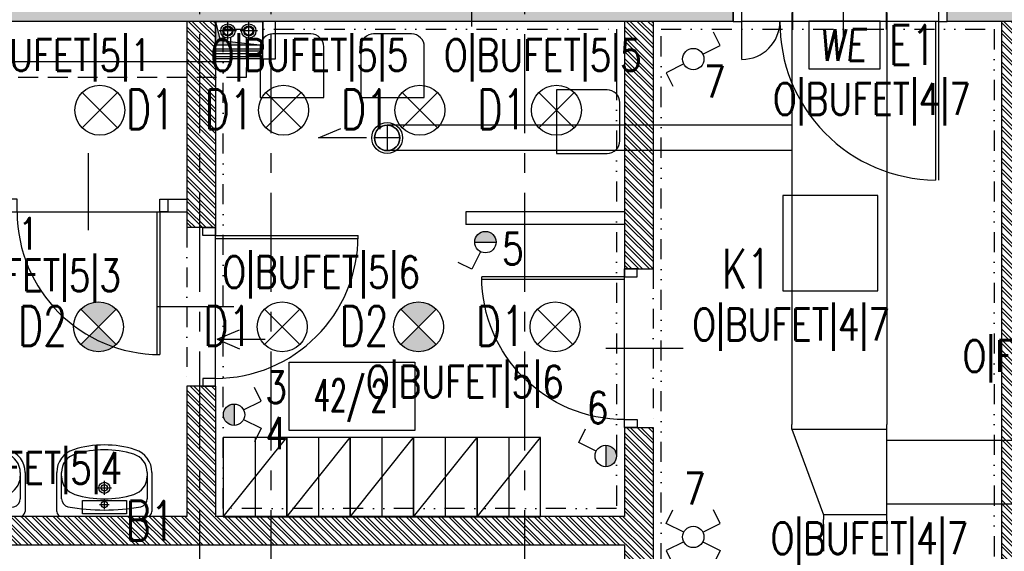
# Model space of a CAD drawing. Extents: x 41755 to 123924, y -112333 to 86187.
# Tile 194 of 256: x 100643 to 101263, y -8005 to -7670. Entities that reach past the tile are written whole.
import ezdxf
from ezdxf.enums import TextEntityAlignment as Align

# ---------------------------------------------------------------- set-up
doc = ezdxf.new("R2010")
doc.units = 0
doc.header["$LTSCALE"] = 50
for name, pattern in [('CENTER', [2, 1.25, -0.25, 0.25, -0.25]), ('DASHDOT', [1, 0.5, -0.25, 0, -0.25]), ('DASHED', [0.75, 0.5, -0.25]), ('DASHED2', [0.375, 0.25, -0.125]), ('DIVIDE', [31.75, 12.7, -6.35, 0, -6.35, 0, -6.35])]:
    doc.linetypes.add(name, pattern=pattern)
doc.layers.get('0').update_dxf_attribs({"color": 101, "linetype": 'CONTINUOUS'})
for name, color, linetype in [('Drz---drzwi', 5, 'CONTINUOUS'), ('E-90', 6, 'CONTINUOUS'), ('E35', 6, 'CONTINUOUS'), ('E50', 3, 'CONTINUOUS'), ('Ins-co', 2, 'CONTINUOUS'), ('Ins-went', 141, 'CONTINUOUS'), ('Opis-pom', 6, 'CONTINUOUS'), ('Opis_pom_ramka', 6, 'CONTINUOUS'), ('Os-osie glowne', 1, 'CENTER'), ('Sc-beton', 7, 'CONTINUOUS'), ('Sc-beton-hatch', 86, 'CONTINUOUS'), ('Sc-cegla pustak', 42, 'CONTINUOUS'), ('Sc-cegla pustak-hatch', 8, 'CONTINUOUS'), ('Sc-gk', 120, 'CONTINUOUS'), ('Sc-nadproza kon', 5, 'DASHED2'), ('Sc-silikat', 61, 'CONTINUOUS'), ('Suf-widok', 8, 'CONTINUOUS'), ('W-otwor-strop', 1, 'CONTINUOUS'), ('Wyp-meble', 155, 'CONTINUOUS'), ('Wyp-sanitar', 131, 'CONTINUOUS')]:
    doc.layers.add(name, color=color, linetype=linetype)
doc.styles.add('KA wymiar', font='romans.shx', dxfattribs={"width": 0.6})
doc.styles.add('ROMANS', font='romans', dxfattribs={"width": 0.85})
doc.linetypes.add('BATTING', pattern='A,0.0001,-0.1,[134,ltypeshp.shx,S=0.1,R=0,X=-0.1,Y=0],-0.2,[134,ltypeshp.shx,S=0.1,R=180,X=0.1,Y=0],-0.1', length=0.4001)

# ---------------------------------------------------------------- blocks, each defined once
blk = doc.blocks.new('_0630_drzwi 120 10')
at = {"ltscale": 7}
for p, q in [((5.5, 5), (5.5, 105)), ((7.5, 5), (7.5, 105)), ((65.5, 18), (65.5, -39))]:
    blk.add_line(p, q, dxfattribs=at)
for points in [[(129.5, 29), (129.5, 5)], [(5.5, 5), (129.5, 5)]]:
    blk.add_lwpolyline(points, dxfattribs=at)
for points in [[(0, -5), (5.5, -5), (5.5, 5), (0, 5)], [(129.5, -5), (135, -5), (135, 5), (129.5, 5)]]:
    blk.add_lwpolyline(points, close=True, dxfattribs=at)
for centre, radius, start, end in [((6.5, 6), 99.01, 359.42127, 89.42127), ((129.5, 5), 24, 90, 180)]:
    blk.add_arc(centre, radius, start, end, dxfattribs=at)
blk = doc.blocks.new('umywalka_60x45')
at = {"ltscale": 25}
for p, q in [((-27, 0), (27, 0)), ((-30, -27.72), (-30, -3)), ((0, -4.5), (0, -10.5)), ((30, -3), (30, -27.72)), ((-27, -27.72), (-27, -11.03)), ((3, -7.5), (-3, -7.5)), ((27, -11.03), (27, -27.72)), ((4.5, -18), (-4.5, -18)), ((0, -13.5), (0, -22.5))]:
    blk.add_line(p, q, dxfattribs=at)
for centre, radius in [((0, -7.5), 2), ((0, -18), 3.5), ((0, -18), 2)]:
    blk.add_circle(centre, radius, dxfattribs=at)
for centre, radius, start, end in [((27, -3), 3, 0, 90), ((-27, -3), 3, 90, 180), ((-22, -11.03), 5, 100.52627, 180), ((0, -129.43), 125.43, 79.47373, 100.52627), ((22, -11.03), 5, 0, 79.47373), ((0, -73.4), 62.4, 72.6871, 107.3129), ((-15, -25.28), 12, 107.3129, 180), ((15, -25.28), 12, 0, 72.6871), ((-15, -27.72), 15, 180, 252.6871), ((-15, -27.72), 12, 180, 252.6871), ((15, -27.72), 12, 287.3129, 0), ((15, -27.72), 15, 287.3129, 0), ((0, 20.4), 65.4, 252.6871, 287.3129), ((0, 20.4), 62.4, 252.6871, 287.3129)]:
    blk.add_arc(centre, radius, start, end, dxfattribs=at)
blk = doc.blocks.new('_0630_DRZWI_90')
at = {"ltscale": 7}
for p, q in [((5, 8), (5, 98)), ((6.8, 8), (6.8, 97.98))]:
    blk.add_line(p, q, dxfattribs=at)
at = {"ltscale": 25}
for p, q in [((50, 19.7), (50, -28.9)), ((5, 8), (0, 8)), ((0, 8), (5, 8)), ((0, 0), (0, 8)), ((95, 8), (5, 8)), ((5, 8), (5, 0)), ((95, 8), (95, 0)), ((100, 8), (95, 8)), ((100, 0), (100, 8)), ((5, 0), (0, 0)), ((5, 0), (0, 0)), ((95, 0), (100, 0)), ((95, 0), (100, 0))]:
    blk.add_line(p, q, dxfattribs=at)
at = {"ltscale": 7}
blk.add_arc((5, 8), 90, 0, 90, dxfattribs=at)
blk = doc.blocks.new('_opis_pom_metka')
at = {"layer": 'Opis_pom_ramka'}
blk.add_lwpolyline([(-33.13, 0), (32.87, 0), (32.87, -36), (-33.13, -36)], close=True, dxfattribs=at)
at = {"style": 'KA wymiar', "width": 0.6}
blk.add_attdef('KO/', text='', height=16.8, dxfattribs=at).set_placement((3.45, -25.87), align=Align.RIGHT)
blk.add_attdef('NR', (3.8, -26.16), '', height=16.8, dxfattribs=at)
blk = doc.blocks.new('_STRZAŁKA_WENT')
for q in [(-6.02, -14.01), (0, -30.24), (6.02, -14.01)]:
    blk.add_line((0, 0), q)
blk = doc.blocks.new('_dkjhsjhkfgh')
at = {"layer": 'Ins-went', "ltscale": 2}
for p, q in [((1338.89, 2799.05), (1338.89, 2759.95)), ((1397.99, 2799.05), (1397.99, 2759.95)), ((1338.44, 2770.5), (1338.44, 2673.5)), ((1398.44, 2770.5), (1398.44, 2709.5)), ((1398.44, 2709.5), (1398.44, 2673.5)), ((1083.34, 2699.5), (1083.34, 2683.5)), ((1091.34, 2691.5), (1075.34, 2691.5)), ((1338.44, 2673.5), (1338.44, 2511)), ((1398.44, 2673.5), (1398.44, 2511)), ((1338.44, 2508), (1338.44, 2511)), ((1398.44, 2451), (1398.44, 2511)), ((1338.44, 2508), (1398.44, 2508)), ((1338.44, 2508), (1358.44, 2454)), ((1398.44, 2501), (1801.24, 2501)), ((1398.44, 2461), (1801.24, 2461)), ((1398.44, 2454), (1358.44, 2454)), ((1358.44, 2454), (1358.44, 2451)), ((1358.44, 2448), (1358.44, 2451)), ((1358.44, 2448), (1358.44, 2434)), ((1398.44, 2448), (1398.44, 2451)), ((1398.44, 2448), (1398.44, 2434)), ((1358.44, 2434), (1358.44, 2431)), ((1398.44, 2434), (1398.44, 2431))]:
    blk.add_line(p, q, dxfattribs=at)
blk.add_lwpolyline([(1070.34, 2691.5), (1040.11, 2691.5), (1054.12, 2697.52)], dxfattribs=at)
for radius in [9.75, 8]:
    blk.add_circle((1083.34, 2691.5), radius, dxfattribs=at)
for start, end in [(90, 270), (270, 90)]:
    blk.add_arc((1083.34, 2691.5), 8, start, end, dxfattribs=at)
for points in [[(1338.44, 2699.5), (1083.34, 2699.5)], [(1338.44, 2683.5), (1083.34, 2683.5)]]:
    blk.add_spline(points, degree=3, dxfattribs=at)
blk = doc.blocks.new('we')
at = {"layer": 'E35', "ltscale": 0.2}
blk.add_lwpolyline([(45, 30), (0, 30), (0, 0), (45, 0)], close=True, dxfattribs=at)
at = {"layer": 'E35', "ltscale": 0.2, "style": 'ROMANS', "oblique": 5, "width": 0.8}
blk.add_text('WE', height=20, dxfattribs=at).set_placement((21.44, 15), align=Align.MIDDLE_CENTER)

msp = doc.modelspace()

# ---------------------------------------------------------------- hatches: boundary and pattern name
at = {"layer": 'E35'}
for points in [[(100929.504, -7809.803), (100943.004, -7809.803, 1)], [(100771.026, -7918.573, 0.4142136), (100777.776, -7925.323), (100777.776, -7911.823, 0.4142136)], [(101012.156, -7937.823), (101012.156, -7951.323, 0.4142136), (101018.906, -7944.573, 0.4142136)]]:
    msp.add_hatch(color=256, dxfattribs=at).paths.add_polyline_path(points)
h = msp.add_hatch(color=256, dxfattribs=at)
edge = h.paths.add_edge_path()
edge.add_line((100692.299, -7863.176), (100681.162, -7874.313))
edge.add_ellipse((100692.299, -7863.176), major_axis=(11.137, 11.137), ratio=1, start_angle=180, end_angle=270)
edge.add_line((100703.436, -7874.313), (100692.299, -7863.176))
edge = h.paths.add_edge_path()
edge.add_line((100681.162, -7852.039), (100692.299, -7863.176))
edge.add_line((100692.299, -7863.176), (100703.436, -7852.039))
edge.add_ellipse((100692.299, -7863.176), major_axis=(11.137, 11.137), ratio=1, start_angle=360, end_angle=450)
h = msp.add_hatch(color=256, dxfattribs=at)
edge = h.paths.add_edge_path()
edge.add_line((100894.133, -7863.176), (100882.996, -7874.313))
edge.add_ellipse((100894.133, -7863.176), major_axis=(11.137, 11.137), ratio=1, start_angle=180, end_angle=270)
edge.add_line((100905.27, -7874.313), (100894.133, -7863.176))
edge = h.paths.add_edge_path()
edge.add_line((100882.996, -7852.039), (100894.133, -7863.176))
edge.add_line((100894.133, -7863.176), (100905.27, -7852.039))
edge.add_ellipse((100894.133, -7863.176), major_axis=(11.137, 11.137), ratio=1, start_angle=360, end_angle=450)
at = {"layer": 'Sc-beton-hatch'}
h = msp.add_hatch(dxfattribs=at)
h.set_pattern_fill('ANSI33', color=256, style=0)
h.set_pattern_definition([(45, (48983.4185, 565.478), (-4.49012806, 4.49012806), []), (45, (48987.9087, 565.478), (-4.49012806, 4.49012806), [3.175, -1.5875])])
h.paths.add_polyline_path([(102400.966, -5400.641), (102380.966, -5400.641), (102380.966, -5500.641), (102330.966, -5500.641), (102330.966, -5520.641), (102380.966, -5520.641), (102380.966, -5973.641), (102400.966, -5973.641)])
h.paths.add_polyline_path([(101710.966, -5330.585), (101710.966, -5560.641), (101730.966, -5560.641), (101730.966, -5520.641), (101770.966, -5520.641), (101770.966, -5500.641), (101730.966, -5500.641), (101730.966, -5327.797, 0.0068353), (101990.084, -5287.78), (101987.07, -5268.006, -0.0084051), (101668.963, -5316.121), (101671.621, -5335.944, 0.0010351)])
h.paths.add_polyline_path([(101738.466, -5895.641), (101703.466, -5895.641), (101703.466, -5930.641), (101738.466, -5930.641)])
h.paths.add_polyline_path([(101695.966, -6277.641), (101730.966, -6277.641), (101730.966, -6242.641), (101695.966, -6242.641)])
h.paths.add_polyline_path([(102400.966, -6108.641), (102380.966, -6108.641), (102380.966, -6330.641), (102400.966, -6330.641)])
h.paths.add_polyline_path([(100985.966, -5895.641), (100950.966, -5895.641), (100950.966, -5930.641), (100985.966, -5930.641)], flags=17)
h.paths.add_polyline_path([(100765.966, -5910.641), (100765.966, -5413.927, 0.0063955), (101010.966, -5401.354), (101009.686, -5381.395, -0.0079596), (100705.366, -5396.058), (100706.01, -5416.048, 0.0010422), (100745.966, -5414.677), (100745.966, -6082.641), (100765.966, -6082.641), (100765.966, -5930.641), (100798.966, -5930.641), (100798.966, -5930.637), (100798.966, -5910.641)])
h.paths.add_polyline_path([(100310.966, -6262.641), (100410.966, -6262.641), (100410.966, -6460.641), (100430.966, -6460.641), (100430.966, -6262.641), (100765.966, -6262.641), (100765.966, -6237.641), (100745.966, -6237.641), (100745.966, -6242.641), (100330.966, -6242.641), (100330.966, -5420.801, 0.0010428), (100370.966, -5420.993), (100371.02, -5400.99, -0.0015651), (100310.966, -5400.641)])
h.paths.add_polyline_path([(100970.966, -6242.641), (100950.966, -6242.641), (100950.966, -6900.641), (100927.966, -6900.641), (100927.966, -6920.641), (100950.966, -6920.641), (100950.966, -7503.141), (100970.966, -7503.141), (100970.966, -6920.641), (101261.966, -6920.641), (101261.966, -7235.641), (101281.966, -7235.641), (101334.966, -7235.641), (101334.966, -7215.641), (101281.966, -7215.641), (101281.966, -6900.641), (100970.966, -6900.641)])
h.paths.add_polyline_path([(100410.966, -6710.641), (100430.966, -6710.641), (100430.966, -6610.641), (100410.966, -6610.641)])
h.paths.add_polyline_path([(100410.966, -6960.641), (100430.966, -6960.641), (100430.966, -6920.641), (100470.966, -6920.641), (100470.966, -6900.641), (100430.966, -6900.641), (100430.966, -6860.641), (100410.966, -6860.641)])
h.paths.add_polyline_path([(100790.966, -6920.641), (100790.966, -6900.641), (100725.966, -6900.641), (100725.966, -6920.641)])
h.paths.add_polyline_path([(101334.966, -6920.641), (101334.966, -6900.641), (101281.966, -6900.641), (101281.966, -6920.641)], flags=17)
h.paths.add_polyline_path([(101556.966, -6920.641), (101556.966, -6900.641), (101468.966, -6900.641), (101468.966, -6920.641)])
h.paths.add_polyline_path([(101710.966, -6900.641), (101690.966, -6900.641), (101690.966, -6920.641), (101710.966, -6920.641)])
h.paths.add_polyline_path([(101730.966, -6900.641), (101710.966, -6900.641), (101710.966, -6920.641), (101710.966, -7215.641), (101690.966, -7215.641), (101690.966, -7235.641), (101730.966, -7235.641)])
h.paths.add_polyline_path([(101488.966, -7215.641), (101468.966, -7215.641), (101468.966, -7235.641), (101556.966, -7235.641), (101556.966, -7215.641), (101503.966, -7215.641), (101503.966, -6920.641), (101488.966, -6920.641)])
h.paths.add_polyline_path([(102400.966, -6750.641), (102380.966, -6750.641), (102380.966, -7100.641), (102400.966, -7100.641)])
h.paths.add_polyline_path([(102400.966, -7200.641), (102380.966, -7200.641), (102380.966, -7465.641), (102400.966, -7465.641)])
h.paths.add_polyline_path([(102380.966, -7650.641), (102332.966, -7650.641), (102332.966, -7670.641), (102380.966, -7670.641), (102380.966, -8275.641), (102400.966, -8275.641), (102400.966, -7615.641), (102380.966, -7615.641)])
h.paths.add_polyline_path([(102133.966, -7650.641), (102133.966, -7670.641), (102227.966, -7670.641), (102227.966, -7650.641)])
h.paths.add_polyline_path([(101905.966, -7650.641), (101905.966, -7670.641), (102008.966, -7670.641), (102008.966, -7650.641)])
h.paths.add_polyline_path([(101710.966, -7670.641), (101710.966, -8400.641), (101685.966, -8400.641), (101685.966, -8420.641), (101730.966, -8420.641), (101730.966, -7670.641), (101770.966, -7670.641), (101770.966, -7650.641), (101227.466, -7650.641), (101227.466, -7670.641)])
h.paths.add_polyline_path([(100950.966, -7650.641), (100430.966, -7650.641), (100430.966, -7590.641), (100410.966, -7590.641), (100410.966, -7670.641), (100745.966, -7670.641), (101092.466, -7670.641), (101092.466, -7650.641), (100970.966, -7650.641), (100970.966, -7603.141), (100950.966, -7603.141)])
h.paths.add_polyline_path([(100410.966, -7440.641), (100430.966, -7440.641), (100430.966, -7397.641), (100410.966, -7397.641)])
h.paths.add_polyline_path([(100430.966, -7110.641), (100410.966, -7110.641), (100410.966, -7307.641), (100430.966, -7307.641)])
h.paths.add_polyline_path([(100745.966, -8420.641), (100765.966, -8420.641), (100765.966, -8400.641), (100410.966, -8400.641), (100410.966, -8420.641)])
h.paths.add_polyline_path([(100765.966, -8420.641), (100785.966, -8420.641), (100785.966, -8400.641), (100765.966, -8400.641)])
h.paths.add_polyline_path([(100785.966, -8400.641), (100785.966, -8420.641), (101097.466, -8420.641), (101097.466, -8400.641)])
h.paths.add_polyline_path([(101322.966, -8420.641), (101322.966, -8400.641), (101227.466, -8400.641), (101227.466, -8420.641)], flags=17)
h.paths.add_polyline_path([(101432.966, -8400.641), (101432.966, -8420.641), (101575.966, -8420.641), (101575.966, -8400.641)])
h.paths.add_polyline_path([(101950.966, -8400.641), (101950.966, -8420.641), (102028.966, -8420.641), (102028.966, -8400.641)])
h.paths.add_polyline_path([(102138.966, -8400.641), (102138.966, -8420.641), (102380.966, -8420.641), (102380.966, -8445.641), (102400.966, -8445.641), (102400.966, -8375.641), (102380.966, -8375.641), (102380.966, -8400.641)])
h.paths.add_polyline_path([(102380.966, -8568.641), (102345.966, -8568.641), (102345.966, -8875.141), (102365.966, -8875.141), (102365.966, -8588.641), (102400.966, -8588.641), (102400.966, -8545.641), (102380.966, -8545.641)])
h.paths.add_polyline_path([(102365.966, -8995.141), (102345.966, -8995.141), (102345.966, -9050.641), (101950.966, -9050.641), (101950.966, -9075.641), (102345.966, -9075.641), (102345.966, -9105.641), (102365.966, -9105.641), (102365.966, -9075.641)])
h.paths.add_polyline_path([(102400.966, -9290.641), (102365.966, -9290.641), (102365.966, -9255.641), (102345.966, -9255.641), (102345.966, -9310.641), (102380.966, -9310.641), (102380.966, -9718.141), (102380.966, -9900.641), (101730.966, -9900.641), (101730.966, -9855.641), (101710.966, -9855.641), (101710.966, -9920.641), (102380.966, -9920.641), (102380.966, -10349.912), (102380.966, -10410.641), (102400.966, -10410.641), (102400.966, -10010.641), (102400.966, -9838.141)])
h.paths.add_polyline_path([(101730.966, -9529.641), (101710.966, -9529.641), (101710.966, -9725.641), (101730.966, -9725.641)], flags=17)
h.paths.add_polyline_path([(101710.966, -9419.641), (101730.966, -9419.641), (101730.966, -8640.641), (101710.966, -8640.641), (101710.966, -9050.641), (101414.966, -9050.641), (101414.966, -9075.641), (101710.966, -9075.641)])
h.paths.add_polyline_path([(101263.966, -9050.641), (101263.966, -9075.641), (101304.966, -9075.641), (101304.966, -9050.641)])
h.paths.add_polyline_path([(101041.966, -9075.641), (101041.966, -9050.641), (100925.966, -9050.641), (100925.966, -9075.641)])
h.paths.add_polyline_path([(100825.966, -9075.641), (100825.966, -9050.641), (100530.966, -9050.641), (100530.966, -9035.641), (100510.966, -9035.641), (100510.966, -9050.641), (100270.966, -9050.641), (100270.966, -9075.641), (100510.966, -9075.641), (100510.966, -9471.141), (100530.966, -9471.141), (100530.966, -9075.641)])
h.paths.add_polyline_path([(100530.966, -8906.641), (100510.966, -8906.641), (100510.966, -8938.641), (100530.966, -8938.641)])
h.paths.add_polyline_path([(100220.966, -9075.641), (100220.966, -9050.641), (100170.966, -9050.641), (100170.966, -9075.641)])
h.paths.add_polyline_path([(100120.966, -9075.641), (100120.966, -9050.641), (100070.966, -9050.641), (100070.966, -9075.641)])
h.paths.add_polyline_path([(100020.966, -9075.641), (100020.966, -9050.641), (99970.966, -9050.641), (99970.966, -9075.641)])
h.paths.add_polyline_path([(99920.966, -9075.641), (99920.966, -9050.641), (99880.966, -9050.641), (99880.966, -9957.641), (99980.966, -9957.641), (99980.966, -9972.641), (100000.966, -9972.641), (100000.966, -9937.641), (99900.966, -9937.641), (99900.966, -9075.641)])
h.paths.add_polyline_path([(101041.966, -9396.641), (101041.966, -9378.641), (100927.966, -9378.641), (100927.966, -9396.641)])
h.paths.add_polyline_path([(100510.966, -9725.641), (100530.966, -9725.641), (100530.966, -9571.141), (100510.966, -9571.141)])
h.paths.add_polyline_path([(100000.966, -10090.641), (100000.966, -10072.641), (99980.966, -10072.641), (99980.966, -10090.641), (99780.966, -10090.641), (99780.966, -10445.641), (100510.966, -10445.641), (100510.966, -10485.641), (100530.966, -10485.641), (100530.966, -10445.641), (100580.966, -10445.641), (100580.966, -10425.641), (100530.966, -10425.641), (100530.966, -10270.641), (100510.966, -10270.641), (100510.966, -10425.641), (99800.966, -10425.641), (99800.966, -10110.641), (100510.966, -10110.641), (100510.966, -10120.641), (100530.966, -10120.641), (100530.966, -9855.641), (100510.966, -9855.641), (100510.966, -10090.641)])
h.paths.add_polyline_path([(100970.966, -9920.641), (101087.466, -9920.641), (101087.466, -9900.641), (100750.966, -9900.641), (100750.966, -9920.641), (100950.966, -9920.641), (100950.966, -10425.641), (100730.966, -10425.641), (100730.966, -10445.641), (100790.966, -10445.641), (100790.966, -10485.641), (100810.966, -10485.641), (100810.966, -10445.641), (101070.966, -10445.641), (101070.966, -10425.641), (100970.966, -10425.641)])
h.paths.add_polyline_path([(101197.466, -9900.641), (101197.466, -9920.641), (101261.966, -9920.641), (101261.966, -10425.641), (101220.966, -10425.641), (101220.966, -10445.641), (101802.966, -10445.641), (101802.966, -10425.641), (101281.966, -10425.641), (101281.966, -9900.641)])
h.paths.add_polyline_path([(102365.966, -10445.641), (102365.966, -10425.641), (102320.966, -10425.641), (102320.966, -10445.641)])
h.paths.add_polyline_path([(102383.466, -10428.141), (102365.966, -10445.641), (102400.966, -10445.641)])
h.paths.add_polyline_path([(102365.966, -10410.641), (102365.966, -10445.641), (102383.466, -10428.141)])
h.paths.add_polyline_path([(102365.966, -10410.641), (102383.466, -10428.141), (102400.966, -10410.641)])
h.paths.add_polyline_path([(102400.966, -10410.641), (102383.466, -10428.141), (102400.966, -10445.641)])
at = {"layer": 'Sc-cegla pustak-hatch'}
h = msp.add_hatch(dxfattribs=at)
h.set_pattern_fill('ANSI32', color=256, scale=0.5, angle=90, style=0)
h.set_pattern_definition([(135, (48983.4185, 565.478), (-3.36759605, -3.36759605), []), (135, (48983.4185, 567.723), (-3.36759605, -3.36759605), [])])
h.paths.add_polyline_path([(101775.966, -6918.641), (101775.966, -6900.641), (101730.966, -6900.641), (101730.966, -6918.641)])
h.paths.add_polyline_path([(101950.966, -6918.641), (101950.966, -7430.641), (101968.966, -7430.641), (101968.966, -7403.641), (102042.966, -7403.641), (102050.966, -7403.641), (102050.966, -7411.641), (102042.966, -7411.641), (102042.966, -7430.641), (102068.766, -7430.641), (102068.766, -7412.641), (102060.966, -7412.641), (102060.966, -7385.641), (101968.966, -7385.641), (101968.966, -7036.641), (102033.966, -7036.641), (102033.966, -7018.641), (101968.966, -7018.641), (101968.966, -6900.641), (101905.966, -6900.641), (101905.966, -6918.641)])
h.paths.add_polyline_path([(102133.966, -7018.641), (102133.966, -7036.641), (102380.966, -7036.641), (102380.966, -7018.641)])
h.paths.add_polyline_path([(102380.966, -7430.641), (102380.966, -7412.641), (102168.766, -7412.641), (102168.766, -7430.641)])
h.paths.add_polyline_path([(101950.966, -7898.641), (101968.966, -7898.641), (101968.966, -7670.641), (101950.966, -7670.641)])
h.paths.add_polyline_path([(101078.966, -7412.641), (101078.966, -7144.641), (101060.966, -7144.641), (101060.966, -7430.641), (101261.966, -7430.641), (101261.966, -7473.141), (101279.966, -7473.141), (101279.966, -7402.641), (101261.966, -7402.641), (101261.966, -7412.641)])
h.paths.add_polyline_path([(101279.966, -7235.641), (101261.966, -7235.641), (101261.966, -7302.641), (101279.966, -7302.641)])
h.paths.add_polyline_path([(100885.966, -7412.641), (100885.966, -7430.641), (100950.966, -7430.641), (100950.966, -7412.641)])
h.paths.add_polyline_path([(100785.966, -7430.641), (100785.966, -7412.641), (100727.966, -7412.641), (100727.966, -7430.641)])
h.paths.add_polyline_path([(100637.966, -7430.641), (100637.966, -7412.641), (100430.966, -7412.641), (100430.966, -7430.641)])
h.paths.add_polyline_path([(100410.966, -7790.641), (100428.966, -7790.641), (100428.966, -7670.641), (100410.966, -7670.641)])
h.paths.add_polyline_path([(100410.966, -8005.641), (100428.966, -8005.641), (100428.966, -8000.641), (101023.966, -8000.641), (101023.966, -8064.641), (101041.966, -8064.641), (101041.966, -7926.641), (101023.966, -7926.641), (101023.966, -7982.641), (100765.966, -7982.641), (100765.966, -7900.641), (100747.966, -7900.641), (100747.966, -7982.641), (100428.966, -7982.641), (100428.966, -7940.641), (100410.966, -7940.641)])
h.paths.add_polyline_path([(100765.966, -7670.641), (100747.966, -7670.641), (100747.966, -7800.641), (100765.966, -7800.641)])
h.paths.add_polyline_path([(101041.966, -7670.641), (101023.966, -7670.641), (101023.966, -7826.641), (101041.966, -7826.641)])
h.paths.add_polyline_path([(101279.966, -7603.141), (101261.966, -7603.141), (101261.966, -7650.641), (101279.966, -7650.641)])
h.paths.add_polyline_path([(101279.966, -7670.641), (101261.966, -7670.641), (101261.966, -8400.641), (101279.966, -8400.641), (101279.966, -8004.641), (101575.966, -8004.641), (101575.966, -7986.641), (101279.966, -7986.641)])
h.paths.add_polyline_path([(101041.966, -8164.641), (101023.966, -8164.641), (101023.966, -8400.641), (101041.966, -8400.641)])
h.paths.add_polyline_path([(100428.966, -8155.641), (100410.966, -8155.641), (100410.966, -8220.641), (100428.966, -8220.641)])
h.paths.add_polyline_path([(100410.966, -8400.641), (100428.966, -8400.641), (100428.966, -8370.641), (100410.966, -8370.641)])
h.paths.add_polyline_path([(100428.966, -8435.641), (100428.966, -8420.641), (100410.966, -8420.641), (100410.966, -8435.641)])
h.paths.add_polyline_path([(100410.966, -8650.641), (100428.966, -8650.641), (100428.966, -8585.641), (100410.966, -8585.641)])
h.paths.add_polyline_path([(100410.966, -8924.641), (100510.966, -8924.641), (100510.966, -8906.641), (100428.966, -8906.641), (100428.966, -8800.641), (100410.966, -8800.641)])
h.paths.add_polyline_path([(100747.966, -8740.641), (100765.966, -8740.641), (100765.966, -8432.641), (100747.966, -8432.641)])
h.paths.add_polyline_path([(101023.966, -9050.641), (101041.966, -9050.641), (101041.966, -8895.641), (101023.966, -8895.641)])
h.paths.add_polyline_path([(101023.966, -8795.641), (101041.966, -8795.641), (101041.966, -8420.641), (101023.966, -8420.641)])
h.paths.add_polyline_path([(101710.966, -8004.641), (101710.966, -7986.641), (101685.966, -7986.641), (101685.966, -8004.641)])
h.paths.add_polyline_path([(101977.966, -8028.641), (101977.966, -8102.641), (101950.966, -8102.641), (101950.966, -8400.641), (101968.966, -8400.641), (101968.966, -8120.641), (102380.966, -8120.641), (102380.966, -8102.641), (101995.966, -8102.641), (101995.966, -8010.641), (101968.966, -8010.641), (101968.966, -7988.641), (101950.966, -7988.641), (101950.966, -8028.641)])
h.paths.add_polyline_path([(101968.966, -8658.641), (101968.966, -8420.641), (101950.966, -8420.641), (101950.966, -8640.641), (101905.966, -8640.641), (101905.966, -8658.641)])
h.paths.add_polyline_path([(101950.966, -8778.641), (101950.966, -8796.641), (102345.966, -8796.641), (102345.966, -8778.641)])
h.paths.add_polyline_path([(101657.966, -8640.641), (101657.966, -8658.641), (101695.966, -8658.641), (101710.966, -8658.641), (101710.966, -8640.641)])
h.paths.add_polyline_path([(101775.966, -8658.641), (101775.966, -8640.641), (101730.966, -8640.641), (101730.966, -8658.641)])
h.paths.add_polyline_path([(101547.966, -8658.641), (101547.966, -8640.641), (101465.966, -8640.641), (101465.966, -8595.641), (101447.966, -8595.641), (101447.966, -8640.641), (101432.966, -8640.641), (101432.966, -8658.641)])
h.paths.add_polyline_path([(101465.966, -8420.641), (101447.966, -8420.641), (101447.966, -8465.641), (101465.966, -8465.641)])
h.paths.add_polyline_path([(101263.966, -8640.641), (101263.966, -9050.641), (101281.966, -9050.641), (101281.966, -8658.641), (101322.966, -8658.641), (101322.966, -8640.641)])
h.paths.add_polyline_path([(100530.966, -9378.641), (100530.966, -9396.641), (100747.966, -9396.641), (100747.966, -9662.641), (100530.966, -9662.641), (100530.966, -9680.641), (101041.966, -9680.641), (101041.966, -9586.141), (101023.966, -9586.141), (101023.966, -9662.641), (100765.966, -9662.641), (100765.966, -9396.641), (100927.966, -9396.641), (100927.966, -9378.641)])
h.paths.add_polyline_path([(101041.966, -9396.641), (101023.966, -9396.641), (101023.966, -9486.141), (101041.966, -9486.141)], flags=17)
h.paths.add_polyline_path([(101041.966, -9075.641), (101023.966, -9075.641), (101023.966, -9378.641), (101041.966, -9378.641)])
h.paths.add_polyline_path([(101664.077, -9409.641), (101664.077, -9391.641), (101281.966, -9391.641), (101281.966, -9075.641), (101263.966, -9075.641), (101263.966, -9725.641), (101281.966, -9725.641), (101281.966, -9680.641), (101710.966, -9680.641), (101710.966, -9662.641), (101281.966, -9662.641), (101281.966, -9409.641)])
h.paths.add_polyline_path([(102345.966, -9310.641), (102345.966, -9292.641), (101950.966, -9292.641), (101950.966, -9310.641)])
h.paths.add_polyline_path([(101950.966, -9552.641), (101968.966, -9552.641), (101968.966, -9542.641), (102380.966, -9542.641), (102380.966, -9524.641), (101968.966, -9524.641), (101968.966, -9418.641), (101950.966, -9418.641)])
h.paths.add_polyline_path([(101968.966, -9672.641), (101968.966, -9662.641), (101950.966, -9662.641), (101950.966, -9790.641), (101968.966, -9790.641), (101968.966, -9690.641), (102118.966, -9690.641), (102118.966, -9900.641), (102136.966, -9900.641), (102136.966, -9672.641)])
h.paths.add_polyline_path([(101950.966, -9890.641), (101950.966, -9900.641), (101968.966, -9900.641), (101968.966, -9890.641)])
h.paths.add_polyline_path([(101263.966, -9900.641), (101281.966, -9900.641), (101281.966, -9855.641), (101263.966, -9855.641)])
h.paths.add_polyline_path([(100768.966, -10090.641), (100768.966, -10030.641), (100750.966, -10030.641), (100750.966, -10120.641), (100768.966, -10120.641), (100768.966, -10108.641), (100950.966, -10108.641), (100950.966, -10090.641)])
h.paths.add_polyline_path([(100768.966, -10220.641), (100750.966, -10220.641), (100750.966, -10425.641), (100768.966, -10425.641)])
h.paths.add_polyline_path([(100768.966, -9930.641), (100768.966, -9920.641), (100750.966, -9920.641), (100750.966, -9930.641)])
at = {"layer": 'W-otwor-strop'}
msp.add_hatch(color=256, dxfattribs=at).paths.add_polyline_path([(100795.966, -7685.641), (100765.966, -7685.641), (100765.966, -7670.641), (100768.966, -7682.641)])

# ---------------------------------------------------------------- linework, layer by layer
at = {"layer": 'E35'}
for p, q in [((101084.371, -7685.896), (101080.097, -7677.361)), ((101073.335, -7691.422), (101084.371, -7685.896)), ((101061.264, -7697.467), (101050.228, -7702.992)), ((101050.228, -7702.992), (101054.502, -7711.528)), ((100704.27, -7737.778), (100681.996, -7715.504)), ((100704.27, -7715.504), (100681.996, -7737.778)), ((100820.103, -7737.778), (100797.829, -7715.504)), ((100820.103, -7715.504), (100797.829, -7737.778)), ((100906.103, -7737.778), (100883.829, -7715.504)), ((100906.103, -7715.504), (100883.829, -7737.778)), ((100992.137, -7737.778), (100969.863, -7715.504)), ((100992.137, -7715.504), (100969.863, -7737.778)), ((100929.504, -7809.803), (100943.004, -7809.803)), ((100933.232, -7815.838), (100927.706, -7826.874)), ((100927.706, -7826.874), (100919.17, -7822.6)), ((100703.436, -7874.313), (100681.162, -7852.039)), ((100703.436, -7852.039), (100681.162, -7874.313)), ((100819.27, -7874.313), (100796.996, -7852.039)), ((100819.27, -7852.039), (100796.996, -7874.313)), ((100905.27, -7874.313), (100882.996, -7852.039)), ((100905.27, -7852.039), (100882.996, -7874.313)), ((100991.304, -7874.313), (100969.03, -7852.039)), ((100991.304, -7852.039), (100969.03, -7874.313)), ((100794.848, -7910.025), (100790.574, -7901.489)), ((100777.776, -7911.823), (100777.776, -7925.323)), ((100783.812, -7915.551), (100794.848, -7910.025)), ((100783.812, -7921.595), (100794.848, -7927.121)), ((100794.848, -7927.121), (100790.574, -7935.657)), ((100995.084, -7936.025), (100999.358, -7927.489)), ((101006.12, -7941.551), (100995.084, -7936.025)), ((101012.156, -7937.823), (101012.156, -7951.323)), ((101050.228, -7987.033), (101054.502, -7978.498)), ((101084.371, -7987.033), (101080.097, -7978.498)), ((101061.264, -7992.559), (101050.228, -7987.033)), ((101073.335, -7992.559), (101084.371, -7987.033)), ((101061.264, -7998.604), (101050.228, -8004.13)), ((101073.335, -7998.604), (101084.371, -8004.13)), ((101050.228, -8004.13), (101054.502, -8012.665)), ((101084.371, -8004.13), (101080.097, -8012.665))]:
    msp.add_line(p, q, dxfattribs=at)
at = {"layer": 'E35', "linetype": 'Continuous', "ltscale": 0.3}
msp.add_lwpolyline([(101123.684, -7840.506), (101183.684, -7840.506), (101183.684, -7780.506), (101123.684, -7780.506)], close=True, dxfattribs=at)
at = {"layer": 'E35'}
msp.add_lwpolyline([(100682.277, -7980.989), (100682.277, -7972.714), (100709.976, -7972.714), (100709.976, -7980.989)], close=True, dxfattribs=at)
for centre, radius in [((101067.3, -7694.444), 6.75), ((100693.133, -7726.641), 15.75), ((100808.966, -7726.641), 15.75), ((100894.966, -7726.641), 15.75), ((100981, -7726.641), 15.75), ((100936.254, -7809.803), 6.75), ((100692.299, -7863.176), 15.75), ((100808.133, -7863.176), 15.75), ((100894.133, -7863.176), 15.75), ((100980.167, -7863.176), 15.75), ((100777.776, -7918.573), 6.75), ((101012.156, -7944.573), 6.75), ((101067.3, -7995.582), 6.75)]:
    msp.add_circle(centre, radius, dxfattribs=at)
at = {"layer": 'Ins-co', "linetype": 'Continuous', "ltscale": 0.5}
for p, q in [((100773.873, -7682.169, 0), (100773.873, -7671.269, 0)), ((100787.036, -7682.17, 0), (100787.036, -7671.27, 0)), ((100779.323, -7676.719, 0), (100768.423, -7676.719, 0)), ((100792.486, -7676.72, 0), (100781.586, -7676.72, 0)), ((100775.44, -7681.086, 0), (100775.439, -7696.082, 0)), ((100775.439, -7696.082, 0), (100525.854, -7696.082, 0))]:
    msp.add_line(p, q, dxfattribs=at)
at = {"layer": 'Ins-co', "linetype": 'DASHED', "ltscale": 0.5}
for p, q in [((100785.44, -7681.087, 0), (100785.439, -7706.082, 0)), ((100785.439, -7706.082, 0), (100512.691, -7706.082))]:
    msp.add_line(p, q, dxfattribs=at)
at = {"layer": 'Ins-co', "linetype": 'Continuous', "ltscale": 0.5}
for centre, radius in [((100773.873, -7676.719, 0), 4.53), ((100787.036, -7676.72, 0), 4.53), ((100773.873, -7676.719, 0), 3.2), ((100773.873, -7676.719, 0), 2.6), ((100787.036, -7676.72, 0), 3.2), ((100787.036, -7676.72, 0), 2.6)]:
    msp.add_circle(centre, radius, dxfattribs=at)
at = {"layer": 'Ins-went', "linetype": 'DASHED', "ltscale": 2}
msp.add_lwpolyline([(100927.724, -7673.839), (100927.607, -7643.602), (100933.683, -7657.592)], dxfattribs=at)
at = {"layer": 'Os-osie glowne'}
for points in [[(100755.966, -4978.641), (100755.966, -11025.641)], [(100800.966, -4978.641), (100800.966, -10955.641)], [(100960.966, -4978.641), (100960.966, -10955.641)]]:
    msp.add_lwpolyline(points, dxfattribs=at)
at = {"layer": 'Sc-beton'}
for points in [[(101092.466, -7670.641), (101092.466, -7650.641)], [(101227.466, -7670.641), (101227.466, -7650.641)], [(100745.966, -7670.641), (100410.966, -7670.641)], [(101092.466, -7670.641), (100745.966, -7670.641)], [(101710.966, -7670.641), (101227.466, -7670.641)]]:
    msp.add_lwpolyline(points, dxfattribs=at)
at = {"layer": 'Sc-cegla pustak'}
for points in [[(100747.966, -7670.641), (100747.966, -7800.641)], [(100765.966, -7670.641), (100765.966, -7800.641)], [(101023.966, -7670.641), (101023.966, -7826.641)], [(101041.966, -7670.641), (101041.966, -7826.641)], [(101261.966, -8400.641), (101261.966, -7670.641)], [(100765.966, -7800.641), (100747.966, -7800.641)], [(101023.966, -7826.641), (101041.966, -7826.641)], [(100747.966, -7900.641), (100747.966, -7982.641)], [(100765.966, -7900.641), (100747.966, -7900.641)], [(100765.966, -7900.641), (100765.966, -7982.641)], [(101023.966, -7926.641), (101023.966, -7982.641)], [(101023.966, -7926.641), (101041.966, -7926.641)], [(101041.966, -7926.641), (101041.966, -8064.641)], [(100747.966, -7982.641), (100428.966, -7982.641)], [(101023.966, -7982.641), (100765.966, -7982.641)], [(100428.966, -8000.641), (101023.966, -8000.641)], [(101023.966, -8000.641), (101023.966, -8064.641)]]:
    msp.add_lwpolyline(points, dxfattribs=at)
at = {"layer": 'Sc-gk'}
for points in [[(100795.966, -7688.217), (100765.966, -7688.217)], [(100795.966, -7689.417), (100765.966, -7689.417)], [(100795.966, -7693.017), (100765.966, -7693.017)], [(100795.966, -7694.217), (100765.966, -7694.217)]]:
    msp.add_lwpolyline(points, dxfattribs=at)
at = {"layer": 'Sc-gk', "linetype": 'BATTING', "ltscale": 0.09}
msp.add_lwpolyline([(100795.966, -7691.217), (100765.966, -7691.217)], dxfattribs=at)
at = {"layer": 'Sc-nadproza kon', "linetype": 'DASHDOT', "ltscale": 0.5}
for points in [[(100747.966, -7800.641), (100747.966, -7900.641)], [(101041.966, -7826.641), (101041.966, -7926.641)]]:
    msp.add_lwpolyline(points, dxfattribs=at)
at = {"layer": 'Sc-silikat'}
for p, q in [((100795.966, -7694.217), (100795.966, -7670.641)), ((100803.966, -7694.217), (100803.966, -7670.641)), ((100795.966, -7694.217), (100803.966, -7694.217)), ((101023.966, -7790.641), (100923.966, -7790.641)), ((100923.966, -7790.641), (100923.966, -7798.641)), ((101023.966, -7798.641), (100923.966, -7798.641))]:
    msp.add_line(p, q, dxfattribs=at)
for points in [[(100735.966, -7782.641), (100747.966, -7782.641)], [(100735.966, -7782.641), (100735.966, -7790.641)], [(100735.966, -7790.641), (100747.966, -7790.641)]]:
    msp.add_lwpolyline(points, dxfattribs=at)
at = {"layer": 'Suf-widok', "linetype": 'DIVIDE', "ltscale": 0.02}
for points in [[(100770.966, -7675.641), (101018.966, -7675.641), (101018.966, -7977.641), (100770.966, -7977.641)], [(101046.966, -7675.641), (101256.966, -7675.641), (101256.966, -8395.641), (101046.966, -8395.641)]]:
    msp.add_lwpolyline(points, close=True, dxfattribs=at)
at = {"layer": 'W-otwor-strop'}
for points in [[(100765.966, -7670.641), (100795.966, -7670.641), (100795.966, -7685.641), (100765.966, -7685.641)], [(100795.966, -7685.641), (100765.966, -7685.641), (100765.966, -7670.641), (100768.966, -7682.641)]]:
    msp.add_lwpolyline(points, close=True, dxfattribs=at)
at = {"layer": 'Wyp-meble', "ltscale": 0.3}
for p, q in [((100770.966, -7982.973), (100810.966, -7932.973)), ((100790.966, -7932.973), (100790.966, -7982.973)), ((100810.966, -7982.973), (100850.966, -7932.973)), ((100830.966, -7932.973), (100830.966, -7982.973)), ((100850.966, -7982.973), (100890.966, -7932.973)), ((100870.966, -7932.973), (100870.966, -7982.973)), ((100890.966, -7982.973), (100930.966, -7932.973)), ((100910.966, -7932.973), (100910.966, -7982.973)), ((100930.966, -7982.973), (100970.966, -7932.973)), ((100950.966, -7932.973), (100950.966, -7982.973))]:
    msp.add_line(p, q, dxfattribs=at)
for points in [[(100794.273, -7686.606), (100794.273, -7718.606), (100834.273, -7718.606), (100834.273, -7686.606, 0.4142136), (100826.273, -7678.606), (100802.273, -7678.606, 0.4142136)], [(100857.718, -7686.606), (100857.718, -7718.606), (100897.718, -7718.606), (100897.718, -7686.606, 0.4142136), (100889.718, -7678.606), (100865.718, -7678.606, 0.4142136)], [(101013, -7713.861), (100981, -7713.861), (100981, -7753.861), (101013, -7753.861, 0.4142136), (101021, -7745.861), (101021, -7721.861, 0.4142136)]]:
    msp.add_lwpolyline(points, format="xyb", close=True, dxfattribs=at)
for points in [[(100770.966, -7982.973), (100810.966, -7982.973), (100810.966, -7932.973), (100770.966, -7932.973)], [(100810.966, -7982.973), (100850.966, -7982.973), (100850.966, -7932.973), (100810.966, -7932.973)], [(100850.966, -7982.973), (100890.966, -7982.973), (100890.966, -7932.973), (100850.966, -7932.973)], [(100890.966, -7982.973), (100930.966, -7982.973), (100930.966, -7932.973), (100890.966, -7932.973)], [(100930.966, -7982.973), (100970.966, -7982.973), (100970.966, -7932.973), (100930.966, -7932.973)]]:
    msp.add_lwpolyline(points, close=True, dxfattribs=at)

# ---------------------------------------------------------------- block references
msp.add_blockref('_dkjhsjhkfgh', (99790.966, -10435.641))
at = {"layer": 'Drz---drzwi'}
for name, p, rotation in [('_0630_drzwi 120 10', (101227.466, -7665.641), 180), ('_0630_DRZWI_90', (100735.966, -7782.641), 180), ('_0630_DRZWI_90', (100757.966, -7800.641), 270)]:
    msp.add_blockref(name, p, dxfattribs=dict(at, rotation=rotation))
at = {"layer": 'Drz---drzwi', "xscale": -1, "rotation": 89.99999999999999}
msp.add_blockref('_0630_DRZWI_90', (101031.966, -7826.641), dxfattribs=at)
at = {"layer": 'E50'}
msp.add_blockref('we', (101140.184, -7700.543), dxfattribs=at)
at = {"layer": 'Ins-went', "rotation": 89.99999999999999}
msp.add_blockref('_STRZAŁKA_WENT', (100767.146, -7870.996), dxfattribs=at)
at = {"layer": 'Opis-pom'}
ref = msp.add_blockref('_opis_pom_metka', (100852.262, -7885.349), dxfattribs=dict(at, xscale=1.2, yscale=1.2, zscale=1.2))
ref.add_attrib('KO/', '42/', dxfattribs={"layer": '0', "height": 20.16, "style": 'KA wymiar', "width": 0.6}).set_placement((100860.192, -7916.39), align=Align.RIGHT)
ref.add_attrib('NR', '2', (100864.05, -7916.746), dxfattribs={"layer": '0', "height": 20.16, "style": 'KA wymiar', "width": 0.6})
at = {"layer": 'Wyp-sanitar', "rotation": 180}
for p in [(100615.966, -7982.641), (100695.966, -7982.641)]:
    msp.add_blockref('umywalka_60x45', p, dxfattribs=at)

# ---------------------------------------------------------------- texts
at = {"layer": 'E-90', "style": 'ROMANS', "width": 0.8}
for s, rotation, p in [('O|BUFET|5|1', 0, (100663.383, -7693.345)), ('O|BUFET|5|5', 0, (100825.264, -7693.345)), ('O|BUFET|5|5', 0, (100972.459, -7693.345)), ('7', 360, (101080.852, -7708.614)), ('O|BUFET|4|7', 360, (101179.954, -7721.019)), ('1', 0, (100648.162, -7804.495)), ('5', 0, (100953.538, -7813.944)), ('O|BUFET|5|6', 0, (100832.655, -7830.101)), ('O|BUFET|5|3', 0, (100644.066, -7832.149)), ('O|BUFET|4|7', 360, (101128.994, -7863.146)), ('O|FA11|1|5', 360, (101292.604, -7883.042)), ('O|BUFET|5|6', 0, (100923.238, -7899.09)), ('3', 360, (100804.292, -7901.277)), ('6', 360, (101006.965, -7914.107)), ('4', 360, (100804.292, -7930.181)), ('O|BUFET|5|4', 360, (100644.9, -7953.501)), ('7', 360, (101068.26, -7965.115)), ('O|BUFET|4|7', 360, (101178.374, -7997.865))]:
    msp.add_text(s, height=20, rotation=rotation, dxfattribs=at).set_placement(p, align=Align.MIDDLE)
at = {"layer": 'E35', "style": 'ROMANS', "width": 0.7}
for s, p in [('E1', (101205.384, -7685.543)), ('K1', (101100.759, -7826.619)), ('B1', (100724.815, -7985.349))]:
    msp.add_text(s, height=25, dxfattribs=at).set_placement(p, align=Align.MIDDLE)
for s, p in [('D1', (100725.01, -7726.074)), ('D1', (100774.603, -7726.074)), ('D1', (100860.603, -7726.074)), ('D1', (100946.637, -7726.074)), ('D2', (100657.044, -7862.608)), ('D1', (100773.769, -7862.608)), ('D2', (100859.769, -7862.608)), ('D1', (100945.803, -7862.608))]:
    msp.add_text(s, height=25, rotation=360, dxfattribs=at).set_placement(p, align=Align.MIDDLE)

doc.saveas('drawing.dxf')
